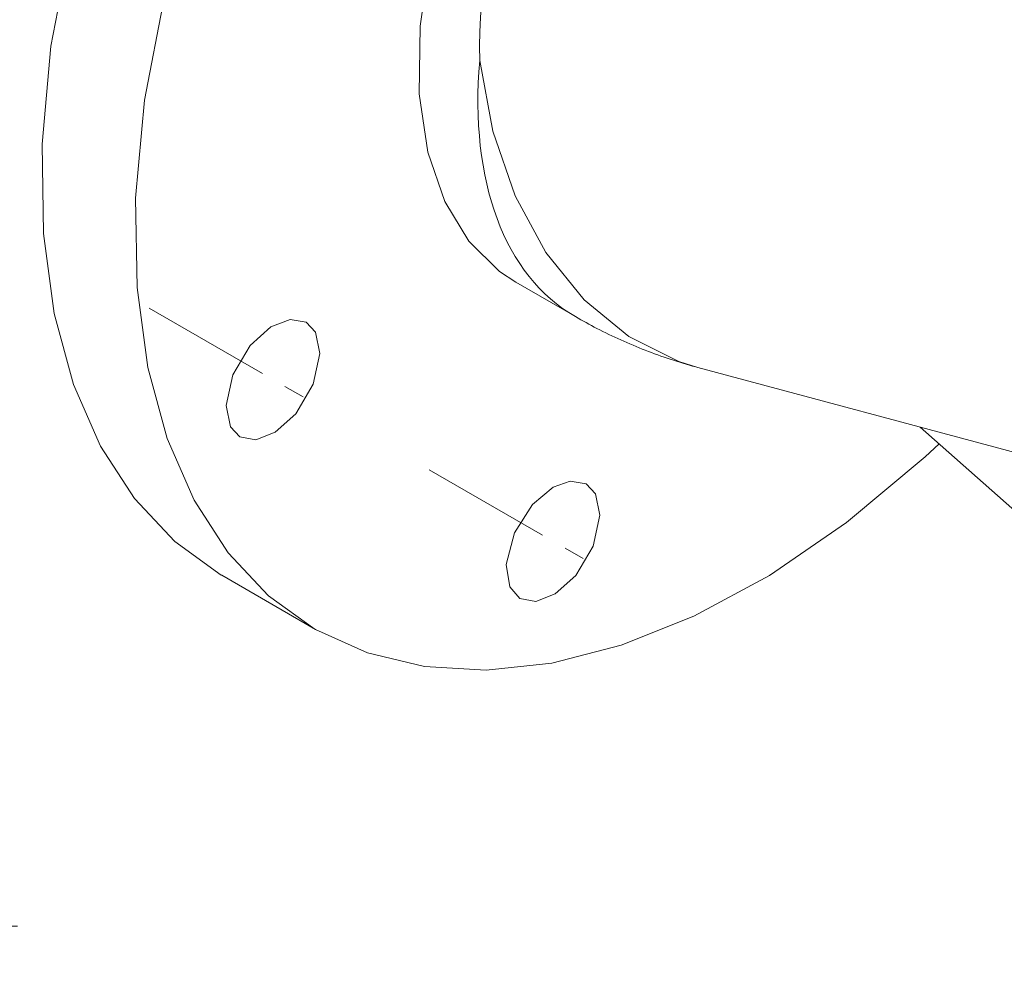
# Model space of a CAD drawing. Header units: millimetres. Extents: x 0 to 594, y 0 to 420.
# Tile 13 of 28: x 395 to 451, y 178 to 232. Entities that reach past the tile are written whole.
import ezdxf

# ---------------------------------------------------------------- set-up
doc = ezdxf.new("R2010")
doc.units = ezdxf.units.MM
doc.linetypes.add('K5LT_AXLED', pattern=[12, 7.5, -1.5, 1.5, -1.5])
doc.linetypes.add('K5LT_THIN', pattern=[0])
doc.layers.add('Системный слой', color=7, linetype='Continuous')
doc.layers.add('Системный слой (1)', color=251, linetype='Continuous', true_color=0x6c6c6c)
doc.styles.add('KDIMTEXTSTYLE', font='txt', dxfattribs={"width": 0.96, "oblique": 15, "height": 5})
doc.styles.add('KTEXTSTYLE', font='txt', dxfattribs={"width": 0.96, "height": 5})
doc.dimstyles.new('KDIMSTYLE (0.40)', dxfattribs={"dimtxt": 5, "dimasz": 1, "dimexe": 2, "dimexo": 0, "dimgap": 1, "dimtad": 1, "dimlfac": 2.5, "dimtxsty": 'KDIMTEXTSTYLE', "dimsah": 1, "dimcen": 0, "dimdle": 1, "dimadec": 0, "dimazin": 0, "dimtfac": 0.667, "dimtmove": 0, "dimatfit": 3, "dimfxl": 1, "dimtvp": 1, "dimtolj": 1, "dimtzin": 0, "dimarcsym": 0})

# ---------------------------------------------------------------- blocks, each defined once
blk = doc.blocks.new('D8')
at = {"layer": 'Системный слой (1)'}
for points in [[(349.604, 199.043), (352.43, 203.22), (348.62, 199.917), (349.444, 199.854)], [(286.064, 128.418), (289.874, 131.721), (289.05, 131.784), (288.89, 132.595)]]:
    blk.add_hatch(color=7, dxfattribs=at).paths.add_polyline_path(points)
at = {"layer": 'Системный слой (1)', "color": 7, "linetype": 'K5LT_THIN', "lineweight": 18, "true_color": 0xffffff}
for p, q in [((352.43, 203.22), (358.959, 210.578)), ((358.959, 210.578), (377.214, 210.578)), ((286.064, 128.418), (352.43, 203.22)), ((348.62, 199.917), (352.43, 203.22)), ((352.43, 203.22), (349.604, 199.043)), ((349.444, 199.854), (348.62, 199.917)), ((349.604, 199.043), (349.444, 199.854)), ((286.064, 128.418), (288.89, 132.595)), ((288.89, 132.595), (289.05, 131.784)), ((289.874, 131.721), (286.064, 128.418)), ((289.05, 131.784), (289.874, 131.721))]:
    blk.add_line(p, q, dxfattribs=at)
blk.add_wipeout([(360.959, 211.578), (360.959, 218.96), (374.644, 218.96), (374.644, 211.578)]).dxf.layer = 'Системный слой (1)'
at = {"layer": 'Системный слой (1)', "color": 7, "char_height": 5, "attachment_point": 1, "style": 'KTEXTSTYLE'}
for s, insert in [('\\fArial|b0|c204|p34;\\H5.0;\\W1.000;\\Q15;\\fGOST Type AU|b0|i0|c204|p34;\\Q15;\\W0.960;⌀', (360.959, 218.166)), ('\\fArial|b0|c204|p34;\\H5.0;\\W1.000;\\Q15;\\fGOST Type AU|b0|i0|c204|p34;\\Q15;\\W0.960;250', (364.266, 218.166))]:
    blk.add_mtext(s, dxfattribs=dict(at, insert=insert))
blk = doc.blocks.new('KDIMARROW_01')
at = {"layer": 'Системный слой'}
blk.add_hatch(color=0, dxfattribs=at).paths.add_polyline_path([(0, 0), (-5, 0.658), (-4.5, 0), (-5, -0.658)])
at = {"layer": 'Системный слой', "color": 0, "linetype": 'K5LT_THIN', "lineweight": 18}
for p, q in [((-4.5, 0), (-5, 0.658)), ((-5, 0.658), (0, 0)), ((0, 0), (-5, -0.658)), ((-5, -0.658), (-4.5, 0))]:
    blk.add_line(p, q, dxfattribs=at)
at = {"layer": 'Системный слой (1)', "color": 0, "linetype": 'K5LT_THIN', "lineweight": 18}
blk.add_line((319.247, 165.819), (318.847, 165.819), dxfattribs=at)
blk = doc.blocks.new('D11')
at = {"layer": 'Системный слой (1)'}
for points in [[(355.285, 174.228), (359.972, 176.089), (354.963, 175.505), (355.609, 174.989)], [(283.531, 156.133), (282.885, 156.649), (283.209, 157.41), (278.522, 155.549)]]:
    blk.add_hatch(color=7, dxfattribs=at).paths.add_polyline_path(points)
at = {"layer": 'Системный слой (1)', "color": 7, "linetype": 'K5LT_THIN', "lineweight": 18, "true_color": 0xffffff}
for p, q in [((359.972, 176.089), (377.214, 180.437)), ((377.214, 180.437), (394.808, 180.437)), ((278.522, 155.549), (359.972, 176.089)), ((354.963, 175.505), (359.972, 176.089)), ((359.972, 176.089), (355.285, 174.228)), ((355.609, 174.989), (354.963, 175.505)), ((355.285, 174.228), (355.609, 174.989)), ((278.522, 155.549), (283.209, 157.41)), ((283.209, 157.41), (282.885, 156.649)), ((282.885, 156.649), (283.531, 156.133)), ((283.531, 156.133), (278.522, 155.549))]:
    blk.add_line(p, q, dxfattribs=at)
blk.add_wipeout([(379.214, 181.437), (379.214, 188.819), (392.264, 188.819), (392.264, 181.437)]).dxf.layer = 'Системный слой (1)'
at = {"layer": 'Системный слой (1)', "color": 7, "char_height": 5, "attachment_point": 1, "style": 'KTEXTSTYLE'}
for s, insert in [('\\fArial|b0|c204|p34;\\H5.0;\\W1.000;\\Q15;\\fGOST Type AU|b0|i0|c204|p34;\\Q15;\\W0.960;⌀', (379.214, 188.025)), ('\\fArial|b0|c204|p34;\\H5.0;\\W1.000;\\Q15;\\fGOST Type AU|b0|i0|c204|p34;\\Q15;\\W0.960;210', (382.521, 188.025))]:
    blk.add_mtext(s, dxfattribs=dict(at, insert=insert))
blk = doc.blocks.new('U176')
at = {"layer": 'Системный слой (1)', "color": 7, "linetype": 'K5LT_THIN', "lineweight": 18, "true_color": 0xffffff}
for p, q in [((421.333, 230.116), (422.09, 226.06)), ((422.09, 226.06), (423.366, 222.35)), ((423.366, 222.35), (425.127, 219.09)), ((425.127, 219.09), (427.322, 216.37)), ((427.322, 216.37), (429.892, 214.265)), ((429.892, 214.265), (432.765, 212.834)), ((432.765, 212.834), (433.845, 212.495)), ((433.845, 212.495), (433.846, 212.495))]:
    blk.add_line(p, q, dxfattribs=at)
blk = doc.blocks.new('U213')
at = {"layer": 'Системный слой (1)', "color": 7, "linetype": 'K5LT_THIN', "lineweight": 18, "true_color": 0xffffff}
for p, q in [((403.265, 233.904), (402.098, 227.826)), ((402.098, 227.826), (401.586, 222.208)), ((401.586, 222.208), (401.668, 217.089)), ((401.668, 217.089), (402.287, 212.488)), ((402.287, 212.488), (403.391, 208.413)), ((403.391, 208.413), (404.938, 204.87)), ((446.891, 207.367), (447.694, 208.116)), ((442.392, 203.602), (446.891, 207.367)), ((404.938, 204.87), (406.89, 201.863)), ((437.954, 200.563), (442.392, 203.602)), ((406.89, 201.863), (409.213, 199.397)), ((433.628, 198.224), (437.954, 200.563)), ((409.213, 199.397), (411.877, 197.481)), ((429.456, 196.556), (433.628, 198.224)), ((411.877, 197.481), (411.906, 197.464)), ((411.906, 197.464), (414.888, 196.111)), ((414.888, 196.111), (418.159, 195.329)), ((425.468, 195.532), (429.456, 196.556)), ((421.694, 195.13), (425.468, 195.532)), ((418.159, 195.329), (421.694, 195.13))]:
    blk.add_line(p, q, dxfattribs=at)
blk = doc.blocks.new('U214')
at = {"layer": 'Системный слой (1)', "color": 7, "linetype": 'K5LT_THIN', "lineweight": 18, "true_color": 0xffffff}
for p, q in [((409.341, 214.827), (408.164, 213.761)), ((410.452, 215.256), (409.341, 214.827)), ((411.368, 215.092), (410.452, 215.256)), ((411.9, 214.524), (411.368, 215.092)), ((412.154, 213.299), (411.9, 214.524)), ((408.164, 213.761), (407.167, 212.075)), ((411.769, 211.527), (412.154, 213.299)), ((407.167, 212.075), (406.781, 210.303)), ((410.772, 209.841), (411.769, 211.527)), ((406.781, 210.303), (407.036, 209.078)), ((409.594, 208.775), (410.772, 209.841)), ((407.036, 209.078), (407.568, 208.51)), ((408.484, 208.345), (409.594, 208.775)), ((407.568, 208.51), (408.484, 208.345))]:
    blk.add_line(p, q, dxfattribs=at)
blk = doc.blocks.new('U215')
at = {"layer": 'Системный слой (1)', "color": 7, "linetype": 'K5LT_THIN', "lineweight": 18, "true_color": 0xffffff}
for p, q in [((426.525, 205.976), (425.54, 205.624)), ((427.44, 205.812), (426.525, 205.976)), ((427.973, 205.244), (427.44, 205.812)), ((425.54, 205.624), (424.362, 204.629)), ((428.227, 204.019), (427.973, 205.244)), ((424.362, 204.629), (423.326, 202.999)), ((427.841, 202.247), (428.227, 204.019)), ((423.326, 202.999), (422.86, 201.192)), ((426.845, 200.561), (427.841, 202.247)), ((422.86, 201.192), (423.057, 199.902)), ((425.667, 199.495), (426.845, 200.561)), ((423.057, 199.902), (423.64, 199.23)), ((424.556, 199.066), (425.667, 199.495)), ((423.64, 199.23), (424.556, 199.066))]:
    blk.add_line(p, q, dxfattribs=at)
blk = doc.blocks.new('U218')
at = {"layer": 'Системный слой (1)', "color": 7, "linetype": 'K5LT_THIN', "lineweight": 18, "true_color": 0xffffff}
for p, q in [((397.891, 237.007), (396.724, 230.929)), ((396.724, 230.929), (396.212, 225.311)), ((396.212, 225.311), (396.294, 220.192)), ((396.294, 220.192), (396.913, 215.591)), ((396.913, 215.591), (398.017, 211.516)), ((398.017, 211.516), (399.564, 207.973)), ((399.564, 207.973), (401.516, 204.965)), ((401.516, 204.965), (403.839, 202.5)), ((403.839, 202.5), (406.503, 200.583)), ((406.503, 200.583), (406.532, 200.567))]:
    blk.add_line(p, q, dxfattribs=at)
blk = doc.blocks.new('U226')
at = {"layer": 'Системный слой (1)', "color": 7, "linetype": 'K5LT_THIN', "lineweight": 18, "true_color": 0xffffff}
for p, q in [((442.919, 265.161), (439.963, 264.292)), ((445.669, 265.411), (442.919, 265.161)), ((448.176, 265.067), (445.669, 265.411)), ((450.406, 264.148), (448.176, 265.067)), ((439.963, 264.292), (436.841, 262.773)), ((436.841, 262.773), (433.602, 260.571)), ((433.602, 260.571), (430.315, 257.65)), ((430.315, 257.65), (427.084, 253.999)), ((427.084, 253.999), (424.068, 249.672)), ((424.068, 249.672), (421.49, 244.87)), ((421.49, 244.87), (419.557, 239.953)), ((419.557, 239.953), (418.355, 235.268)), ((418.355, 235.268), (417.917, 232.088)), ((417.917, 232.088), (417.862, 228.202)), ((417.862, 228.202), (418.355, 224.843)), ((418.355, 224.843), (419.324, 222.02)), ((419.324, 222.02), (420.713, 219.738)), ((420.713, 219.738), (422.472, 218.002)), ((422.472, 218.002), (423.406, 217.383))]:
    blk.add_line(p, q, dxfattribs=at)

msp = doc.modelspace()

# ---------------------------------------------------------------- linework, layer by layer
at = {"layer": 'Системный слой (1)', "color": 7, "linetype": 'K5LT_THIN', "lineweight": 18, "true_color": 0xffffff}
for p, q in [((423.4056, 217.3826), (426.8219, 215.4102)), ((433.8462, 212.495), (456.3289, 206.4708)), ((446.6142, 209.0738), (456.3289, 200.4593)), ((406.5316, 200.5667), (411.9056, 197.4641))]:
    msp.add_line(p, q, dxfattribs=at)
at = {"layer": 'Системный слой (1)', "color": 30, "linetype": 'K5LT_AXLED', "lineweight": 18, "true_color": 0xff8000}
msp.add_line((418.4344, 206.6239), (427.2725, 201.5212), dxfattribs=at)
at = {"layer": 'Системный слой (1)', "color": 7, "linetype": 'K5LT_THIN', "lineweight": 18, "true_color": 0xffffff}
for centre, major_axis, ratio, start_param, end_param in [((440.5826, 238.6424), (-10.384, -25.0692), 0.6468866, 3.2265519, 5.3089374), ((440.3219, 238.7929), (-13.5, -23.3827), 0.5773503, 5.3938967, 6.2831853), ((440.8343, 238.575), (-6.9881, -26.08), 0.7071068, 6.2831315, 6.2831853)]:
    msp.add_ellipse(centre, major_axis=major_axis, ratio=ratio, start_param=start_param, end_param=end_param, dxfattribs=at)
msp.add_open_spline([(426.8219, 215.4102), (427.228, 215.1758), (427.6407, 214.9504), (428.5099, 214.5024), (428.9678, 214.2812), (429.8944, 213.8631), (430.3632, 213.6661), (431.3104, 213.297), (431.7889, 213.1248), (432.7541, 212.8062), (433.2408, 212.6596), (433.7687, 212.5158), (433.8076, 212.5053), (433.8453, 212.4952)], degree=3, knots=[0, 0, 0, 0, 2.9551934, 2.9551934, 6.1542768, 6.1542768, 9.3533602, 9.3533602, 12.5524436, 12.5524436, 15.7497755, 15.7497755, 15.9954171, 15.9954171, 15.9954171, 15.9954171], dxfattribs=at)

# ---------------------------------------------------------------- block references
at = {"layer": 'Системный слой (1)'}
for name in ['U226', 'U176', 'U214', 'U215']:
    msp.add_blockref(name, (0, 0), dxfattribs=at)

# ---------------------------------------------------------------- dimensions: what is measured, and where the dimension line sits
at = {"layer": 'Системный слой (1)', "color": 7}
dim = msp.add_diameter_dim_2p(p1=(236.2887, 72.3154), p2=(402.2053, 259.3226), dimstyle='KDIMSTYLE (0.40)', override={"dimtih": 1, "dimtoh": 1, "dimpost": '\\fGOST Type AU|b0|c204|p34;\\H5.0;\\W0.960;\\Q15;<>', "dimblk1": 'KDIMARROW_01', "dimblk2": 'KDIMARROW_01', "dimclrt": 7, "dimtol": 1, "dimtp": 0, "dimtm": 0, "dimtdec": 5, "dimtmove": 1, "dimatfit": 2, "dimtolj": 1}, dxfattribs=at)
dim.commit()
dim.dimension.update_dxf_attribs({"geometry": 'D8', "text_midpoint": (360.9585, 210.5785), "dimtype": 163})

# ---------------------------------------------------------------- next in the draw order: linework, layer by layer
at = {"layer": 'Системный слой (1)', "color": 30, "linetype": 'K5LT_AXLED', "lineweight": 18, "true_color": 0xff8000}
msp.add_line((402.3617, 215.9035), (411.1998, 210.8008), dxfattribs=at)

# ---------------------------------------------------------------- next in the draw order: block references
at = {"layer": 'Системный слой (1)'}
for name in ['U218', 'U213']:
    msp.add_blockref(name, (0, 0), dxfattribs=at)

# ---------------------------------------------------------------- next in the draw order: dimensions: what is measured, and where the dimension line sits
at = {"layer": 'Системный слой (1)', "color": 7}
dim = msp.add_diameter_dim_2p(p1=(217.4346, 140.1432), p2=(421.0594, 191.4947), dimstyle='KDIMSTYLE (0.40)', override={"dimtih": 1, "dimtoh": 1, "dimpost": '\\fGOST Type AU|b0|c204|p34;\\H5.0;\\W0.960;\\Q15;<>', "dimblk1": 'KDIMARROW_01', "dimblk2": 'KDIMARROW_01', "dimclrt": 7, "dimtol": 1, "dimtp": 0, "dimtm": 0, "dimtdec": 5, "dimtmove": 1, "dimatfit": 2, "dimtolj": 1}, dxfattribs=at)
dim.commit()
dim.dimension.update_dxf_attribs({"geometry": 'D11', "text_midpoint": (379.214, 180.4375), "dimtype": 163})

doc.saveas('drawing.dxf')
